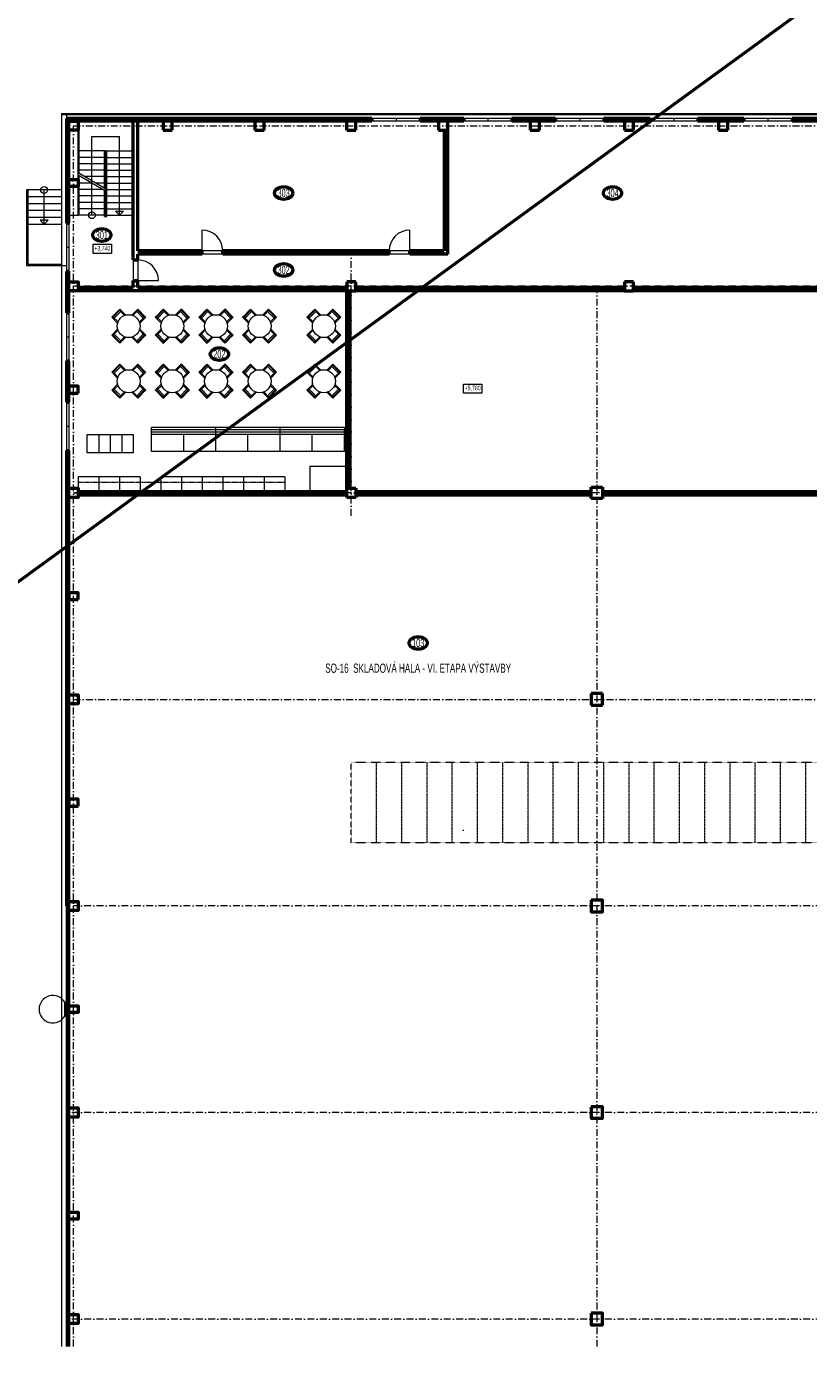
# Model space of a CAD drawing. Header units: millimetres. Extents: x 2886542 to 7567581, y -792623 to 134766.
# Tile 12 of 256: x 3331273 to 3365303, y -503513 to -444852. Entities that reach past the tile are written whole.
import ezdxf

# ---------------------------------------------------------------- set-up
doc = ezdxf.new("R2010")
doc.units = ezdxf.units.MM
for name, pattern in [('Cerchovana', [0.27, 0.15, -0.06, 0, -0.06]), ('Cerchovana 2 tecky', [0.33, 0.15, -0.06, 0, -0.06, 0, -0.06]), ('Cerchovana 2 tecky 0.5x', [0.22, 0.1, -0.04, 0, -0.04, 0, -0.04])]:
    doc.linetypes.add(name, pattern=pattern)
for name, color, linetype in [('_64472', 7, 'Continuous'), ('koty', 140, 'Continuous'), ('požárničina', 10, 'Continuous')]:
    doc.layers.add(name, color=color, linetype=linetype)
for name, color, linetype, lineweight in [('Obecné01', 7, 'Continuous', 13), ('PŮDORYS', 7, 'Continuous', 13), ('Standard', 7, 'Continuous', 25), ('TVAR', 3, 'Continuous', 13), ('VÝHLED', 7, 'Continuous', 25), ('ŘEZY_1', 7, 'Continuous', 13)]:
    doc.layers.add(name, color=color, linetype=linetype, lineweight=lineweight)
doc.styles.add('ARIALNARROW', font='txt')

msp = doc.modelspace()

# ---------------------------------------------------------------- linework, layer by layer
at = {"layer": '_64472', "color": 250, "linetype": 'Continuous', "lineweight": 13}
for p, q in [((3338902.9, -454606.3), (3338902.9, -453706.3)), ((3347952.9, -454606.3), (3347952.9, -453706.3)), ((3338852.9, -454756.3), (3338852.9, -454606.3)), ((3339802.9, -454606.3), (3338902.9, -454606.3)), ((3339852.9, -454756.3), (3339852.9, -454606.3)), ((3347002.9, -454756.3), (3347002.9, -454606.3)), ((3347952.9, -454606.3), (3347052.9, -454606.3)), ((3348002.9, -454756.3), (3348002.9, -454606.3)), ((3339802.9, -454756.3), (3338902.9, -454756.3)), ((3347952.9, -454756.3), (3347052.9, -454756.3))]:
    msp.add_line(p, q, dxfattribs=at)
for centre, start, end in [((3338902.9, -454606.3), 0, 90), ((3347952.9, -454606.3), 90, 180)]:
    msp.add_arc(centre, 900, start, end, dxfattribs=at)
at = {"layer": 'Obecné01', "color": 250, "linetype": 'Continuous', "lineweight": 13}
for p, q in [((3332772.9, -448626.3), (3373652.9, -448626.3)), ((3332772.9, -448626.3), (3332772.9, -502353.5)), ((3333002.9, -448686.3), (3332772.9, -448686.3)), ((3373802.9, -448686.3), (3333002.9, -448686.3)), ((3333002.9, -448686.3), (3333002.9, -448836.3)), ((3332772.9, -451956.3), (3331272.9, -451956.3)), ((3331272.9, -455256.3), (3331272.9, -451956.3)), ((3332772.9, -452256.3), (3331272.9, -452256.3)), ((3331322.9, -455206.3), (3331322.9, -451956.3)), ((3332022.9, -453456.3), (3332022.9, -451956.3)), ((3332772.9, -452556.3), (3331272.9, -452556.3)), ((3332772.9, -452856.3), (3331272.9, -452856.3)), ((3332772.9, -453156.3), (3331272.9, -453156.3)), ((3332022.9, -453456.3), (3331845.9, -453279.3)), ((3332199.9, -453279.3), (3331845.9, -453279.3)), ((3332022.9, -453456.3), (3332199.9, -453279.3)), ((3332772.9, -453456.3), (3331272.9, -453456.3)), ((3333002.9, -455256.3), (3331272.9, -455256.3)), ((3332772.9, -455206.3), (3331322.9, -455206.3)), ((3335001.5, -457466.7), (3334966.1, -457502.1)), ((3334966.1, -457502.1), (3335225.6, -457761.6)), ((3335001.5, -457466.7), (3335284.3, -457183.9)), ((3335243.1, -457708.4), (3335001.5, -457466.7)), ((3335029.8, -457495), (3335312.6, -457212.2)), ((3335074.3, -457539.6), (3335357.2, -457256.7)), ((3335284.3, -457183.9), (3335319.7, -457148.5)), ((3335284.3, -457183.9), (3335526, -457425.5)), ((3335319.7, -457148.5), (3335579.2, -457408)), ((3336097.5, -457148.5), (3335838, -457408)), ((3335891.2, -457425.5), (3336132.9, -457183.9)), ((3336060, -457256.7), (3336342.9, -457539.6)), ((3336132.9, -457183.9), (3336097.5, -457148.5)), ((3336104.6, -457212.2), (3336387.4, -457495)), ((3336132.9, -457183.9), (3336415.7, -457466.7)), ((3336415.7, -457466.7), (3336174, -457708.4)), ((3336451.1, -457502.1), (3336191.6, -457761.6)), ((3336415.7, -457466.7), (3336451.1, -457502.1)), ((3336901.5, -457466.7), (3336866.1, -457502.1)), ((3336866.1, -457502.1), (3337125.6, -457761.6)), ((3336901.5, -457466.7), (3337184.3, -457183.9)), ((3337143.1, -457708.4), (3336901.5, -457466.7)), ((3336929.8, -457495), (3337212.6, -457212.2)), ((3336974.3, -457539.6), (3337257.2, -457256.7)), ((3337184.3, -457183.9), (3337219.7, -457148.5)), ((3337184.3, -457183.9), (3337426, -457425.5)), ((3337219.7, -457148.5), (3337479.2, -457408)), ((3337997.5, -457148.5), (3337738, -457408)), ((3337791.2, -457425.5), (3338032.9, -457183.9)), ((3337960, -457256.7), (3338242.9, -457539.6)), ((3338032.9, -457183.9), (3337997.5, -457148.5)), ((3338004.6, -457212.2), (3338287.4, -457495)), ((3338032.9, -457183.9), (3338315.7, -457466.7)), ((3338315.7, -457466.7), (3338074, -457708.4)), ((3338351.1, -457502.1), (3338091.6, -457761.6)), ((3338315.7, -457466.7), (3338351.1, -457502.1)), ((3338801.5, -457466.7), (3338766.1, -457502.1)), ((3338766.1, -457502.1), (3339025.6, -457761.6)), ((3338801.5, -457466.7), (3339084.3, -457183.9)), ((3339043.1, -457708.4), (3338801.5, -457466.7)), ((3338829.8, -457495), (3339112.6, -457212.2)), ((3338874.3, -457539.6), (3339157.2, -457256.7)), ((3339084.3, -457183.9), (3339119.7, -457148.5)), ((3339084.3, -457183.9), (3339326, -457425.5)), ((3339119.7, -457148.5), (3339379.2, -457408)), ((3339897.5, -457148.5), (3339638, -457408)), ((3339691.2, -457425.5), (3339932.9, -457183.9)), ((3339860, -457256.7), (3340142.9, -457539.6)), ((3339932.9, -457183.9), (3339897.5, -457148.5)), ((3339904.6, -457212.2), (3340187.4, -457495)), ((3339932.9, -457183.9), (3340215.7, -457466.7)), ((3340215.7, -457466.7), (3339974, -457708.4)), ((3340251.1, -457502.1), (3339991.6, -457761.6)), ((3340215.7, -457466.7), (3340251.1, -457502.1)), ((3340701.5, -457466.7), (3340666.1, -457502.1)), ((3340666.1, -457502.1), (3340925.6, -457761.6)), ((3340701.5, -457466.7), (3340984.3, -457183.9)), ((3340943.1, -457708.4), (3340701.5, -457466.7)), ((3340729.8, -457495), (3341012.6, -457212.2)), ((3340774.3, -457539.6), (3341057.2, -457256.7)), ((3340984.3, -457183.9), (3341019.7, -457148.5)), ((3340984.3, -457183.9), (3341226, -457425.5)), ((3341019.7, -457148.5), (3341279.2, -457408)), ((3341797.5, -457148.5), (3341538, -457408)), ((3341591.2, -457425.5), (3341832.9, -457183.9)), ((3341760, -457256.7), (3342042.9, -457539.6)), ((3341832.9, -457183.9), (3341797.5, -457148.5)), ((3341804.6, -457212.2), (3342087.4, -457495)), ((3341832.9, -457183.9), (3342115.7, -457466.7)), ((3342115.7, -457466.7), (3341874, -457708.4)), ((3342151.1, -457502.1), (3341891.6, -457761.6)), ((3342115.7, -457466.7), (3342151.1, -457502.1)), ((3343501.5, -457466.7), (3343466.1, -457502.1)), ((3343466.1, -457502.1), (3343725.6, -457761.6)), ((3343501.5, -457466.7), (3343784.3, -457183.9)), ((3343743.1, -457708.4), (3343501.5, -457466.7)), ((3343529.8, -457495), (3343812.6, -457212.2)), ((3343574.3, -457539.6), (3343857.2, -457256.7)), ((3343784.3, -457183.9), (3343819.7, -457148.5)), ((3343784.3, -457183.9), (3344026, -457425.5)), ((3343819.7, -457148.5), (3344079.2, -457408)), ((3344597.5, -457148.5), (3344338, -457408)), ((3344391.2, -457425.5), (3344632.9, -457183.9)), ((3344560, -457256.7), (3344842.9, -457539.6)), ((3344632.9, -457183.9), (3344597.5, -457148.5)), ((3344604.6, -457212.2), (3344887.4, -457495)), ((3344632.9, -457183.9), (3344915.7, -457466.7)), ((3344915.7, -457466.7), (3344674, -457708.4)), ((3344951.1, -457502.1), (3344691.6, -457761.6)), ((3344915.7, -457466.7), (3344951.1, -457502.1)), ((3334966.1, -458279.9), (3335225.6, -458020.4)), ((3335001.5, -458315.2), (3335243.1, -458073.6)), ((3336174, -458073.6), (3336415.7, -458315.2)), ((3336451.1, -458279.9), (3336191.6, -458020.4)), ((3336866.1, -458279.9), (3337125.6, -458020.4)), ((3336901.5, -458315.2), (3337143.1, -458073.6)), ((3338074, -458073.6), (3338315.7, -458315.2)), ((3338351.1, -458279.9), (3338091.6, -458020.4)), ((3338766.1, -458279.9), (3339025.6, -458020.4)), ((3338801.5, -458315.2), (3339043.1, -458073.6)), ((3339974, -458073.6), (3340215.7, -458315.2)), ((3340251.1, -458279.9), (3339991.6, -458020.4)), ((3340666.1, -458279.9), (3340925.6, -458020.4)), ((3340701.5, -458315.2), (3340943.1, -458073.6)), ((3341874, -458073.6), (3342115.7, -458315.2)), ((3342151.1, -458279.9), (3341891.6, -458020.4)), ((3343466.1, -458279.9), (3343725.6, -458020.4)), ((3343501.5, -458315.2), (3343743.1, -458073.6)), ((3344674, -458073.6), (3344915.7, -458315.2)), ((3344951.1, -458279.9), (3344691.6, -458020.4)), ((3335001.5, -458315.2), (3334966.1, -458279.9)), ((3335284.3, -458598.1), (3335001.5, -458315.2)), ((3335312.6, -458569.8), (3335029.8, -458287)), ((3335357.2, -458525.3), (3335074.3, -458242.4)), ((3335526, -458356.4), (3335284.3, -458598.1)), ((3335284.3, -458598.1), (3335319.7, -458633.4)), ((3335319.7, -458633.4), (3335579.2, -458373.9)), ((3336097.5, -458633.4), (3335838, -458373.9)), ((3336132.9, -458598.1), (3335891.2, -458356.4)), ((3336342.9, -458242.4), (3336060, -458525.3)), ((3336132.9, -458598.1), (3336097.5, -458633.4)), ((3336387.4, -458287), (3336104.6, -458569.8)), ((3336415.7, -458315.2), (3336132.9, -458598.1)), ((3336415.7, -458315.2), (3336451.1, -458279.9)), ((3336901.5, -458315.2), (3336866.1, -458279.9)), ((3337184.3, -458598.1), (3336901.5, -458315.2)), ((3337212.6, -458569.8), (3336929.8, -458287)), ((3337257.2, -458525.3), (3336974.3, -458242.4)), ((3337426, -458356.4), (3337184.3, -458598.1)), ((3337184.3, -458598.1), (3337219.7, -458633.4)), ((3337219.7, -458633.4), (3337479.2, -458373.9)), ((3337997.5, -458633.4), (3337738, -458373.9)), ((3338032.9, -458598.1), (3337791.2, -458356.4)), ((3338242.9, -458242.4), (3337960, -458525.3)), ((3338032.9, -458598.1), (3337997.5, -458633.4)), ((3338287.4, -458287), (3338004.6, -458569.8)), ((3338315.7, -458315.2), (3338032.9, -458598.1)), ((3338315.7, -458315.2), (3338351.1, -458279.9)), ((3338801.5, -458315.2), (3338766.1, -458279.9)), ((3339084.3, -458598.1), (3338801.5, -458315.2)), ((3339112.6, -458569.8), (3338829.8, -458287)), ((3339157.2, -458525.3), (3338874.3, -458242.4)), ((3339326, -458356.4), (3339084.3, -458598.1)), ((3339084.3, -458598.1), (3339119.7, -458633.4)), ((3339119.7, -458633.4), (3339379.2, -458373.9)), ((3339897.5, -458633.4), (3339638, -458373.9)), ((3339932.9, -458598.1), (3339691.2, -458356.4)), ((3340142.9, -458242.4), (3339860, -458525.3)), ((3339932.9, -458598.1), (3339897.5, -458633.4)), ((3340187.4, -458287), (3339904.6, -458569.8)), ((3340215.7, -458315.2), (3339932.9, -458598.1)), ((3340215.7, -458315.2), (3340251.1, -458279.9)), ((3340701.5, -458315.2), (3340666.1, -458279.9)), ((3340984.3, -458598.1), (3340701.5, -458315.2)), ((3341012.6, -458569.8), (3340729.8, -458287)), ((3341057.2, -458525.3), (3340774.3, -458242.4)), ((3341226, -458356.4), (3340984.3, -458598.1)), ((3340984.3, -458598.1), (3341019.7, -458633.4)), ((3341019.7, -458633.4), (3341279.2, -458373.9)), ((3341797.5, -458633.4), (3341538, -458373.9)), ((3341832.9, -458598.1), (3341591.2, -458356.4)), ((3342042.9, -458242.4), (3341760, -458525.3)), ((3341832.9, -458598.1), (3341797.5, -458633.4)), ((3342087.4, -458287), (3341804.6, -458569.8)), ((3342115.7, -458315.2), (3341832.9, -458598.1)), ((3342115.7, -458315.2), (3342151.1, -458279.9)), ((3343501.5, -458315.2), (3343466.1, -458279.9)), ((3343784.3, -458598.1), (3343501.5, -458315.2)), ((3343812.6, -458569.8), (3343529.8, -458287)), ((3343857.2, -458525.3), (3343574.3, -458242.4)), ((3344026, -458356.4), (3343784.3, -458598.1)), ((3343784.3, -458598.1), (3343819.7, -458633.4)), ((3343819.7, -458633.4), (3344079.2, -458373.9)), ((3344597.5, -458633.4), (3344338, -458373.9)), ((3344632.9, -458598.1), (3344391.2, -458356.4)), ((3344842.9, -458242.4), (3344560, -458525.3)), ((3344632.9, -458598.1), (3344597.5, -458633.4)), ((3344887.4, -458287), (3344604.6, -458569.8)), ((3344915.7, -458315.2), (3344632.9, -458598.1)), ((3344915.7, -458315.2), (3344951.1, -458279.9)), ((3335001.5, -459866.7), (3334966.1, -459902.1)), ((3335001.5, -459866.7), (3335284.3, -459583.9)), ((3335243.1, -460108.4), (3335001.5, -459866.7)), ((3335029.8, -459895), (3335312.6, -459612.2)), ((3335074.3, -459939.6), (3335357.2, -459656.7)), ((3335284.3, -459583.9), (3335319.7, -459548.5)), ((3335284.3, -459583.9), (3335526, -459825.5)), ((3335319.7, -459548.5), (3335579.2, -459808)), ((3336097.5, -459548.5), (3335838, -459808)), ((3335891.2, -459825.5), (3336132.9, -459583.9)), ((3336060, -459656.7), (3336342.9, -459939.6)), ((3336132.9, -459583.9), (3336097.5, -459548.5)), ((3336104.6, -459612.2), (3336387.4, -459895)), ((3336132.9, -459583.9), (3336415.7, -459866.7)), ((3336415.7, -459866.7), (3336174, -460108.4)), ((3336415.7, -459866.7), (3336451.1, -459902.1)), ((3336901.5, -459866.7), (3336866.1, -459902.1)), ((3336901.5, -459866.7), (3337184.3, -459583.9)), ((3337143.1, -460108.4), (3336901.5, -459866.7)), ((3336929.8, -459895), (3337212.6, -459612.2)), ((3336974.3, -459939.6), (3337257.2, -459656.7)), ((3337184.3, -459583.9), (3337219.7, -459548.5)), ((3337184.3, -459583.9), (3337426, -459825.5)), ((3337219.7, -459548.5), (3337479.2, -459808)), ((3337997.5, -459548.5), (3337738, -459808)), ((3337791.2, -459825.5), (3338032.9, -459583.9)), ((3337960, -459656.7), (3338242.9, -459939.6)), ((3338032.9, -459583.9), (3337997.5, -459548.5)), ((3338004.6, -459612.2), (3338287.4, -459895)), ((3338032.9, -459583.9), (3338315.7, -459866.7)), ((3338315.7, -459866.7), (3338074, -460108.4)), ((3338315.7, -459866.7), (3338351.1, -459902.1)), ((3338801.5, -459866.7), (3338766.1, -459902.1)), ((3338801.5, -459866.7), (3339084.3, -459583.9)), ((3339043.1, -460108.4), (3338801.5, -459866.7)), ((3338829.8, -459895), (3339112.6, -459612.2)), ((3338874.3, -459939.6), (3339157.2, -459656.7)), ((3339084.3, -459583.9), (3339119.7, -459548.5)), ((3339084.3, -459583.9), (3339326, -459825.5)), ((3339119.7, -459548.5), (3339379.2, -459808)), ((3339897.5, -459548.5), (3339638, -459808)), ((3339691.2, -459825.5), (3339932.9, -459583.9)), ((3339860, -459656.7), (3340142.9, -459939.6)), ((3339932.9, -459583.9), (3339897.5, -459548.5)), ((3339904.6, -459612.2), (3340187.4, -459895)), ((3339932.9, -459583.9), (3340215.7, -459866.7)), ((3340215.7, -459866.7), (3339974, -460108.4)), ((3340215.7, -459866.7), (3340251.1, -459902.1)), ((3340701.5, -459866.7), (3340666.1, -459902.1)), ((3340701.5, -459866.7), (3340984.3, -459583.9)), ((3340943.1, -460108.4), (3340701.5, -459866.7)), ((3340729.8, -459895), (3341012.6, -459612.2)), ((3340774.3, -459939.6), (3341057.2, -459656.7)), ((3340984.3, -459583.9), (3341019.7, -459548.5)), ((3340984.3, -459583.9), (3341226, -459825.5)), ((3341019.7, -459548.5), (3341279.2, -459808)), ((3341797.5, -459548.5), (3341538, -459808)), ((3341591.2, -459825.5), (3341832.9, -459583.9)), ((3341760, -459656.7), (3342042.9, -459939.6)), ((3341832.9, -459583.9), (3341797.5, -459548.5)), ((3341804.6, -459612.2), (3342087.4, -459895)), ((3341832.9, -459583.9), (3342115.7, -459866.7)), ((3342115.7, -459866.7), (3341874, -460108.4)), ((3342115.7, -459866.7), (3342151.1, -459902.1)), ((3343501.5, -459866.7), (3343466.1, -459902.1)), ((3343501.5, -459866.7), (3343784.3, -459583.9)), ((3343743.1, -460108.4), (3343501.5, -459866.7)), ((3343529.8, -459895), (3343812.6, -459612.2)), ((3343574.3, -459939.6), (3343857.2, -459656.7)), ((3343784.3, -459583.9), (3343819.7, -459548.5)), ((3343784.3, -459583.9), (3344026, -459825.5)), ((3343819.7, -459548.5), (3344079.2, -459808)), ((3344597.5, -459548.5), (3344338, -459808)), ((3344391.2, -459825.5), (3344632.9, -459583.9)), ((3344560, -459656.7), (3344842.9, -459939.6)), ((3344632.9, -459583.9), (3344597.5, -459548.5)), ((3344604.6, -459612.2), (3344887.4, -459895)), ((3344632.9, -459583.9), (3344915.7, -459866.7)), ((3344915.7, -459866.7), (3344674, -460108.4)), ((3344915.7, -459866.7), (3344951.1, -459902.1)), ((3334966.1, -459902.1), (3335225.6, -460161.6)), ((3334966.1, -460679.9), (3335225.6, -460420.4)), ((3335001.5, -460715.2), (3335243.1, -460473.6)), ((3336174, -460473.6), (3336415.7, -460715.2)), ((3336451.1, -459902.1), (3336191.6, -460161.6)), ((3336451.1, -460679.9), (3336191.6, -460420.4)), ((3336866.1, -459902.1), (3337125.6, -460161.6)), ((3336866.1, -460679.9), (3337125.6, -460420.4)), ((3336901.5, -460715.2), (3337143.1, -460473.6)), ((3338074, -460473.6), (3338315.7, -460715.2)), ((3338351.1, -459902.1), (3338091.6, -460161.6)), ((3338351.1, -460679.9), (3338091.6, -460420.4)), ((3338766.1, -459902.1), (3339025.6, -460161.6)), ((3338766.1, -460679.9), (3339025.6, -460420.4)), ((3338801.5, -460715.2), (3339043.1, -460473.6)), ((3339974, -460473.6), (3340215.7, -460715.2)), ((3340251.1, -459902.1), (3339991.6, -460161.6)), ((3340251.1, -460679.9), (3339991.6, -460420.4)), ((3340666.1, -459902.1), (3340925.6, -460161.6)), ((3340666.1, -460679.9), (3340925.6, -460420.4)), ((3340701.5, -460715.2), (3340943.1, -460473.6)), ((3341874, -460473.6), (3342115.7, -460715.2)), ((3342151.1, -459902.1), (3341891.6, -460161.6)), ((3342151.1, -460679.9), (3341891.6, -460420.4)), ((3343466.1, -459902.1), (3343725.6, -460161.6)), ((3343466.1, -460679.9), (3343725.6, -460420.4)), ((3343501.5, -460715.2), (3343743.1, -460473.6)), ((3344674, -460473.6), (3344915.7, -460715.2)), ((3344951.1, -459902.1), (3344691.6, -460161.6)), ((3344951.1, -460679.9), (3344691.6, -460420.4)), ((3335001.5, -460715.2), (3334966.1, -460679.9)), ((3335284.3, -460998.1), (3335001.5, -460715.2)), ((3335312.6, -460969.8), (3335029.8, -460687)), ((3335357.2, -460925.3), (3335074.3, -460642.4)), ((3335526, -460756.4), (3335284.3, -460998.1)), ((3335284.3, -460998.1), (3335319.7, -461033.4)), ((3335319.7, -461033.4), (3335579.2, -460773.9)), ((3336097.5, -461033.4), (3335838, -460773.9)), ((3336132.9, -460998.1), (3335891.2, -460756.4)), ((3336342.9, -460642.4), (3336060, -460925.3)), ((3336132.9, -460998.1), (3336097.5, -461033.4)), ((3336387.4, -460687), (3336104.6, -460969.8)), ((3336415.7, -460715.2), (3336132.9, -460998.1)), ((3336415.7, -460715.2), (3336451.1, -460679.9)), ((3336901.5, -460715.2), (3336866.1, -460679.9)), ((3337184.3, -460998.1), (3336901.5, -460715.2)), ((3337212.6, -460969.8), (3336929.8, -460687)), ((3337257.2, -460925.3), (3336974.3, -460642.4)), ((3337426, -460756.4), (3337184.3, -460998.1)), ((3337184.3, -460998.1), (3337219.7, -461033.4)), ((3337219.7, -461033.4), (3337479.2, -460773.9)), ((3337997.5, -461033.4), (3337738, -460773.9)), ((3338032.9, -460998.1), (3337791.2, -460756.4)), ((3338242.9, -460642.4), (3337960, -460925.3)), ((3338032.9, -460998.1), (3337997.5, -461033.4)), ((3338287.4, -460687), (3338004.6, -460969.8)), ((3338315.7, -460715.2), (3338032.9, -460998.1)), ((3338315.7, -460715.2), (3338351.1, -460679.9)), ((3338801.5, -460715.2), (3338766.1, -460679.9)), ((3339084.3, -460998.1), (3338801.5, -460715.2)), ((3339112.6, -460969.8), (3338829.8, -460687)), ((3339157.2, -460925.3), (3338874.3, -460642.4)), ((3339326, -460756.4), (3339084.3, -460998.1)), ((3339084.3, -460998.1), (3339119.7, -461033.4)), ((3339119.7, -461033.4), (3339379.2, -460773.9)), ((3339897.5, -461033.4), (3339638, -460773.9)), ((3339932.9, -460998.1), (3339691.2, -460756.4)), ((3340142.9, -460642.4), (3339860, -460925.3)), ((3339932.9, -460998.1), (3339897.5, -461033.4)), ((3340187.4, -460687), (3339904.6, -460969.8)), ((3340215.7, -460715.2), (3339932.9, -460998.1)), ((3340215.7, -460715.2), (3340251.1, -460679.9)), ((3340701.5, -460715.2), (3340666.1, -460679.9)), ((3340984.3, -460998.1), (3340701.5, -460715.2)), ((3341012.6, -460969.8), (3340729.8, -460687)), ((3341057.2, -460925.3), (3340774.3, -460642.4)), ((3341226, -460756.4), (3340984.3, -460998.1)), ((3340984.3, -460998.1), (3341019.7, -461033.4)), ((3341019.7, -461033.4), (3341279.2, -460773.9)), ((3341797.5, -461033.4), (3341538, -460773.9)), ((3341832.9, -460998.1), (3341591.2, -460756.4)), ((3342042.9, -460642.4), (3341760, -460925.3)), ((3341832.9, -460998.1), (3341797.5, -461033.4)), ((3342087.4, -460687), (3341804.6, -460969.8)), ((3342115.7, -460715.2), (3341832.9, -460998.1)), ((3342115.7, -460715.2), (3342151.1, -460679.9)), ((3343501.5, -460715.2), (3343466.1, -460679.9)), ((3343784.3, -460998.1), (3343501.5, -460715.2)), ((3343812.6, -460969.8), (3343529.8, -460687)), ((3343857.2, -460925.3), (3343574.3, -460642.4)), ((3344026, -460756.4), (3343784.3, -460998.1)), ((3343784.3, -460998.1), (3343819.7, -461033.4)), ((3343819.7, -461033.4), (3344079.2, -460773.9)), ((3344597.5, -461033.4), (3344338, -460773.9)), ((3344632.9, -460998.1), (3344391.2, -460756.4)), ((3344842.9, -460642.4), (3344560, -460925.3)), ((3344632.9, -460998.1), (3344597.5, -461033.4)), ((3344887.4, -460687), (3344604.6, -460969.8)), ((3344915.7, -460715.2), (3344632.9, -460998.1)), ((3344915.7, -460715.2), (3344951.1, -460679.9)), ((3333902.9, -463406.3), (3333902.9, -462606.3)), ((3333902.9, -462606.3), (3335902.9, -462606.3)), ((3334402.9, -462606.3), (3334402.9, -463406.3)), ((3334902.9, -462606.3), (3334902.9, -463406.3)), ((3335402.9, -462606.3), (3335402.9, -463406.3)), ((3335902.9, -462606.3), (3335902.9, -463406.3)), ((3345102.9, -462306.3), (3336702.9, -462306.3)), ((3336702.9, -463356.3), (3336702.9, -462306.3)), ((3345102.9, -462406.3), (3336702.9, -462406.3)), ((3345102.9, -462506.3), (3336702.9, -462506.3)), ((3345102.9, -462606.3), (3336702.9, -462606.3)), ((3338102.9, -463356.3), (3338102.9, -462606.3)), ((3339502.9, -463356.3), (3339502.9, -462306.3)), ((3340902.9, -463356.3), (3340902.9, -462606.3)), ((3342302.9, -463356.3), (3342302.9, -462306.3)), ((3343702.9, -463356.3), (3343702.9, -462606.3)), ((3345102.9, -463356.3), (3345102.9, -462306.3)), ((3335902.9, -463406.3), (3333902.9, -463406.3)), ((3345102.9, -463356.3), (3336702.9, -463356.3)), ((3333502.9, -464456.3), (3333502.9, -465106.3)), ((3336202.9, -464456.3), (3333502.9, -464456.3)), ((3334402.9, -464456.3), (3334402.9, -465106.3)), ((3335302.9, -464456.3), (3335302.9, -465106.3)), ((3336202.9, -464456.3), (3336202.9, -465106.3)), ((3337102.9, -464456.3), (3337102.9, -465106.3)), ((3342502.9, -464456.3), (3337102.9, -464456.3)), ((3338002.9, -464456.3), (3338002.9, -465106.3)), ((3338902.9, -464456.3), (3338902.9, -465106.3)), ((3339802.9, -464456.3), (3339802.9, -465106.3)), ((3340702.9, -464456.3), (3340702.9, -465106.3)), ((3341602.9, -464456.3), (3341602.9, -465106.3)), ((3342502.9, -464456.3), (3342502.9, -465106.3)), ((3345202.9, -464006.3), (3343602.9, -464006.3)), ((3343602.9, -464006.3), (3343602.9, -465106.3))]:
    msp.add_line(p, q, dxfattribs=at)
for centre, radius in [((3332022.9, -451956.3), 150), ((3335708.6, -457891), 500), ((3337608.6, -457891), 500), ((3339508.6, -457891), 500), ((3341408.6, -457891), 500), ((3344208.6, -457891), 500), ((3335708.6, -460291), 500), ((3337608.6, -460291), 500), ((3339508.6, -460291), 500), ((3341408.6, -460291), 500), ((3344208.6, -460291), 500)]:
    msp.add_circle(centre, radius, dxfattribs=at)
for centre in [(3332022.9, -451956.3), (3332022.9, -452256.3)]:
    msp.add_arc(centre, 150, 180, 180.000057, dxfattribs=at)
at = {"layer": 'Obecné01', "color": 250, "linetype": 'Continuous', "lineweight": 50}
for centre in [(3342455.2, -452093.5), (3356785.2, -452093.5), (3334535.5, -453921.9), (3342455.2, -455443.5), (3339658.5, -459110.9), (3348318, -471698.1)]:
    msp.add_ellipse(centre, major_axis=(396.9, 0), ratio=0.6934461, dxfattribs=at)
at = {"layer": 'požárničina', "color": 1, "linetype": 'Continuous', "lineweight": 50}
msp.add_line((4159980.8, 134766.4), (2886542.5, -792623.3), dxfattribs=at)
at = {"layer": 'PŮDORYS', "color": 250, "linetype": 'Cerchovana', "lineweight": 13, "ltscale": 2000}
for p, q in [((3333302.9, -449156.3), (3405902.9, -449156.3)), ((3333302.9, -502353.5), (3333302.9, -449156.3)), ((3345402.9, -466156.3), (3345402.9, -454756.3)), ((3405902.9, -456156.3), (3333302.9, -456156.3)), ((3356102.9, -456156.3), (3356102.1, -482826.3)), ((3405902.9, -465156.3), (3333302.1, -465156.3)), ((3333302.9, -474156.3), (3405902.9, -474156.3)), ((3405902.9, -483156.3), (3333302.9, -483156.3)), ((3356102.9, -483156.3), (3356102.9, -502353.5)), ((3405902.9, -492156.3), (3333102.9, -492156.3)), ((3405902.9, -501156.3), (3333102.9, -501156.3))]:
    msp.add_line(p, q, dxfattribs=at)
at = {"layer": 'PŮDORYS', "color": 250, "linetype": 'Cerchovana', "lineweight": 13}
for p, q in [((3333302.9, -465156.3), (3334609.1, -465151.9)), ((3350318.6, -479862), (3350249.2, -479862))]:
    msp.add_line(p, q, dxfattribs=at)
at = {"layer": 'Standard', "color": 250, "linetype": 'Continuous', "lineweight": 50}
for p, q in [((3333002.9, -448836.3), (3333002.9, -453406.3)), ((3346302.9, -448836.3), (3333002.9, -448836.3)), ((3333102.9, -453406.3), (3333102.9, -448956.3)), ((3346302.9, -448956.3), (3333102.9, -448956.3)), ((3335902.9, -455006.3), (3335902.9, -448956.3)), ((3337202.9, -448956.3), (3337202.9, -449356.3)), ((3337602.9, -449356.3), (3337602.9, -448956.3)), ((3341202.9, -448956.3), (3341202.9, -449356.3)), ((3341602.9, -449356.3), (3341602.9, -448956.3)), ((3345602.9, -448956.3), (3345202.9, -448956.3)), ((3345602.9, -449356.3), (3345602.9, -448956.3)), ((3346302.9, -448836.3), (3346302.9, -448956.3)), ((3348402.9, -448836.3), (3348402.9, -448956.3)), ((3350302.9, -448836.3), (3348402.9, -448836.3)), ((3350302.9, -448956.3), (3348402.9, -448956.3)), ((3349602.9, -448956.3), (3349202.9, -448956.3)), ((3349202.9, -448956.3), (3349202.9, -449356.3)), ((3349602.9, -449356.3), (3349602.9, -448956.3)), ((3350302.9, -448836.3), (3350302.9, -448956.3)), ((3352402.9, -448836.3), (3352402.9, -448956.3)), ((3354302.9, -448836.3), (3352402.9, -448836.3)), ((3354302.9, -448956.3), (3352402.9, -448956.3)), ((3353602.9, -448956.3), (3353202.9, -448956.3)), ((3353202.9, -448956.3), (3353202.9, -449356.3)), ((3353602.9, -449356.3), (3353602.9, -448956.3)), ((3354302.9, -448836.3), (3354302.9, -448956.3)), ((3356402.9, -448836.3), (3356402.9, -448956.3)), ((3358402.9, -448836.3), (3356402.9, -448836.3)), ((3358402.9, -448956.3), (3356402.9, -448956.3)), ((3357702.9, -448956.3), (3357302.9, -448956.3)), ((3357302.9, -448956.3), (3357302.9, -449356.3)), ((3357702.9, -449356.3), (3357702.9, -448956.3)), ((3358402.9, -448836.3), (3358402.9, -448956.3)), ((3360502.9, -448836.3), (3360502.9, -448956.3)), ((3362502.9, -448836.3), (3360502.9, -448836.3)), ((3362502.9, -448956.3), (3360502.9, -448956.3)), ((3361802.9, -448956.3), (3361402.9, -448956.3)), ((3361402.9, -448956.3), (3361402.9, -449356.3)), ((3361802.9, -449356.3), (3361802.9, -448956.3)), ((3362502.9, -448836.3), (3362502.9, -448956.3)), ((3364602.9, -448836.3), (3364602.9, -448956.3)), ((3366502.9, -448836.3), (3364602.9, -448836.3)), ((3366502.9, -448956.3), (3364602.9, -448956.3)), ((3337202.9, -449356.3), (3337602.9, -449356.3)), ((3337452.9, -449356.3), (3337602.9, -449356.3)), ((3341202.9, -449356.3), (3341602.9, -449356.3)), ((3345202.9, -449356.3), (3345602.9, -449356.3)), ((3349202.9, -449356.3), (3349602.9, -449356.3)), ((3353202.9, -449356.3), (3353602.9, -449356.3)), ((3357302.9, -449356.3), (3357702.9, -449356.3)), ((3361402.9, -449356.3), (3361802.9, -449356.3)), ((3333002.9, -453406.3), (3333102.9, -453406.3)), ((3333102.9, -455506.3), (3333002.9, -455506.3)), ((3333002.9, -455506.3), (3333102.9, -455506.3)), ((3333002.9, -455506.3), (3333002.9, -457306.3)), ((3333102.9, -457306.3), (3333102.9, -455506.3)), ((3345602.9, -455956.3), (3345202.9, -455956.3)), ((3345202.9, -455956.3), (3345202.9, -456356.3)), ((3345202.9, -456356.3), (3345602.9, -456356.3)), ((3345602.9, -456356.3), (3345602.9, -455956.3)), ((3357702.9, -455956.3), (3357302.9, -455956.3)), ((3357302.9, -455956.3), (3357302.9, -456356.3)), ((3357302.9, -456356.3), (3357702.9, -456356.3)), ((3357702.9, -456356.3), (3357702.9, -455956.3)), ((3333002.9, -457306.3), (3333102.9, -457306.3)), ((3333002.9, -459406.3), (3333102.9, -459406.3)), ((3333002.9, -459406.3), (3333002.9, -461206.3)), ((3333102.9, -461206.3), (3333102.9, -459406.3)), ((3333002.9, -461206.3), (3333102.9, -461206.3)), ((3333002.9, -463306.3), (3333102.9, -463306.3)), ((3333002.9, -463306.3), (3333002.9, -483156.3)), ((3333102.9, -483156.3), (3333102.9, -463306.3)), ((3345202.9, -464956.3), (3345602.9, -464956.3)), ((3345202.9, -465356.3), (3345202.9, -464956.3)), ((3345602.9, -464956.3), (3345602.9, -465356.3)), ((3355852.1, -465406.3), (3355852.1, -464906.3)), ((3355852.1, -464906.3), (3356352.1, -464906.3)), ((3356352.1, -464906.3), (3356352.1, -465406.3)), ((3345602.9, -465356.3), (3345202.9, -465356.3)), ((3356352.1, -465406.3), (3355852.1, -465406.3)), ((3355852.1, -473906.3), (3355852.1, -474406.3)), ((3356352.1, -473906.3), (3355852.1, -473906.3)), ((3356352.1, -474406.3), (3356352.1, -473906.3)), ((3355852.1, -474406.3), (3356352.1, -474406.3)), ((3333102.9, -483156.3), (3333002.9, -483156.3)), ((3333022.9, -483156.3), (3333022.9, -502353.5)), ((3333102.9, -502353.5), (3333102.9, -483156.3))]:
    msp.add_line(p, q, dxfattribs=at)
at = {"layer": 'Standard', "color": 250, "linetype": 'Continuous', "lineweight": 13}
for p, q in [((3333552.6, -451225), (3333552, -448956.3)), ((3335852.9, -453056.3), (3335852.9, -448956.3)), ((3337402.8, -448956.3), (3337402.8, -448836.3)), ((3341402.8, -448956.3), (3341402.8, -448836.3)), ((3345402.8, -448956.3), (3345402.8, -448836.3)), ((3348402.9, -448836.3), (3346302.9, -448836.3)), ((3348402.9, -448956.3), (3346302.9, -448956.3)), ((3347352.9, -448836.3), (3347352.9, -448956.3)), ((3349402.8, -448956.3), (3349402.8, -448836.3)), ((3352402.9, -448836.3), (3350302.9, -448836.3)), ((3352402.9, -448956.3), (3350302.9, -448956.3)), ((3351352.9, -448836.3), (3351352.9, -448956.3)), ((3353402.8, -448956.3), (3353402.8, -448836.3)), ((3356402.9, -448836.3), (3354302.9, -448836.3)), ((3356402.9, -448956.3), (3354302.9, -448956.3)), ((3355352.9, -448836.3), (3355352.9, -448956.3)), ((3357502.8, -448956.3), (3357502.8, -448836.3)), ((3360502.9, -448836.3), (3358402.9, -448836.3)), ((3360502.9, -448956.3), (3358402.9, -448956.3)), ((3359452.9, -448836.3), (3359452.9, -448956.3)), ((3361602.8, -448956.3), (3361602.8, -448836.3)), ((3364602.9, -448836.3), (3362502.9, -448836.3)), ((3364602.9, -448956.3), (3362502.9, -448956.3)), ((3363552.9, -448836.3), (3363552.9, -448956.3)), ((3333502.9, -453056.3), (3333502.9, -449356.3)), ((3334102.9, -453056.3), (3334102.9, -449626.3)), ((3334102.9, -449626.3), (3335302.9, -449626.3)), ((3335302.9, -453056.3), (3335302.9, -449626.3)), ((3334702.9, -450256.3), (3333502.9, -450256.3)), ((3334652.9, -451860.3), (3334652.9, -450256.3)), ((3334702.9, -450256.3), (3335902.9, -450256.3)), ((3334702.9, -453056.3), (3334702.9, -450256.3)), ((3334752.9, -453106.3), (3334752.9, -450256.3)), ((3334702.9, -450536.3), (3333502.9, -450536.3)), ((3334702.9, -450816.3), (3333502.9, -450816.3)), ((3334702.9, -451096.3), (3333502.9, -451096.3)), ((3334702.9, -450536.3), (3335902.9, -450536.3)), ((3334702.9, -450816.3), (3335902.9, -450816.3)), ((3334702.9, -451096.3), (3335902.9, -451096.3)), ((3334752.9, -450816.3), (3334891.5, -450816.3)), ((3333502.9, -451196.3), (3334702.9, -451889.1)), ((3333502.9, -451296.3), (3334702.9, -451989.1)), ((3333641.5, -451376.3), (3333502.9, -451376.3)), ((3334126.5, -451656.3), (3333502.9, -451656.3)), ((3333553.2, -453056.3), (3333552.7, -451325)), ((3334702.9, -451376.3), (3333814.7, -451376.3)), ((3334702.9, -451656.3), (3334299.7, -451656.3)), ((3334702.9, -451376.3), (3335902.9, -451376.3)), ((3334702.9, -451656.3), (3335902.9, -451656.3)), ((3334611.5, -451936.3), (3333502.9, -451936.3)), ((3334702.9, -452216.3), (3333502.9, -452216.3)), ((3334652.9, -453106.3), (3334652.9, -451960.3)), ((3334702.9, -451936.3), (3335902.9, -451936.3)), ((3334702.9, -452216.3), (3335902.9, -452216.3)), ((3334702.9, -452496.3), (3333502.9, -452496.3)), ((3334702.9, -452776.3), (3333502.9, -452776.3)), ((3334702.9, -452496.3), (3335902.9, -452496.3)), ((3334702.9, -452776.3), (3335902.9, -452776.3)), ((3333002.9, -453406.3), (3333002.9, -455506.3)), ((3333102.9, -453056.3), (3333502.9, -453056.3)), ((3333102.9, -453406.3), (3333102.9, -455506.3)), ((3334702.9, -453056.3), (3333502.9, -453056.3)), ((3334652.9, -453106.3), (3334752.9, -453106.3)), ((3334702.9, -453056.3), (3335902.9, -453056.3)), ((3335302.9, -453056.3), (3335125.9, -452879.3)), ((3335125.9, -452879.3), (3335479.9, -452879.3)), ((3335302.9, -453056.3), (3335479.9, -452879.3)), ((3333002.9, -454456.3), (3333102.9, -454456.3)), ((3333002.9, -457306.3), (3333002.9, -459406.3)), ((3333102.9, -457306.3), (3333102.9, -459406.3)), ((3333002.9, -458356.3), (3333102.9, -458356.3)), ((3333002.9, -461206.3), (3333002.9, -463306.3)), ((3333102.9, -461206.3), (3333102.9, -463306.3)), ((3333002.9, -462256.3), (3333102.9, -462256.3))]:
    msp.add_line(p, q, dxfattribs=at)
at = {"layer": 'Standard', "color": 250, "linetype": 'Continuous', "lineweight": 50}
for points in [[(3333102.9, -449356.3), (3333102.9, -448956.3), (3333502.9, -448956.3), (3333502.9, -449356.3), (3333102.9, -449356.3)], [(3333502.9, -451506.3), (3333502.9, -451806.3), (3333102.9, -451806.3), (3333102.9, -451506.3), (3333502.9, -451506.3)], [(3333102.9, -456356.3), (3333102.9, -455956.3), (3333502.9, -455956.3), (3333502.9, -456356.3), (3333102.9, -456356.3)], [(3333502.9, -460806.3), (3333502.9, -460506.3), (3333102.9, -460506.3), (3333102.9, -460806.3), (3333502.9, -460806.3)], [(3333102.9, -465356.3), (3333102.9, -464956.3), (3333502.9, -464956.3), (3333502.9, -465356.3), (3333102.9, -465356.3)], [(3333502.9, -469806.3), (3333502.9, -469506.3), (3333102.9, -469506.3), (3333102.9, -469806.3), (3333502.9, -469806.3)], [(3333102.9, -474356.3), (3333102.9, -473956.3), (3333502.9, -473956.3), (3333502.9, -474356.3), (3333102.9, -474356.3)], [(3333502.9, -478806.3), (3333502.9, -478506.3), (3333102.9, -478506.3), (3333102.9, -478806.3), (3333502.9, -478806.3)], [(3333102.9, -483356.3), (3333102.9, -482956.3), (3333502.9, -482956.3), (3333502.9, -483356.3), (3333102.9, -483356.3)], [(3355852.9, -482906.3), (3355852.9, -483406.3), (3356352.9, -483406.3), (3356352.9, -482906.3), (3355852.9, -482906.3)], [(3333102.9, -487806.3), (3333102.9, -487506.3), (3333502.9, -487506.3), (3333502.9, -487806.3), (3333102.9, -487806.3)], [(3333102.9, -492356.3), (3333102.9, -491956.3), (3333502.9, -491956.3), (3333502.9, -492356.3), (3333102.9, -492356.3)], [(3355852.9, -491906.3), (3355852.9, -492406.3), (3356352.9, -492406.3), (3356352.9, -491906.3), (3355852.9, -491906.3)], [(3333102.9, -496806.3), (3333102.9, -496506.3), (3333502.9, -496506.3), (3333502.9, -496806.3), (3333102.9, -496806.3)], [(3333102.9, -501356.3), (3333102.9, -500956.3), (3333502.9, -500956.3), (3333502.9, -501356.3), (3333102.9, -501356.3)], [(3355852.9, -500906.3), (3355852.9, -501406.3), (3356352.9, -501406.3), (3356352.9, -500906.3), (3355852.9, -500906.3)]]:
    msp.add_lwpolyline(points, close=True, dxfattribs=at)
at = {"layer": 'Standard', "color": 250, "linetype": 'Continuous', "lineweight": 13}
msp.add_circle((3334102.9, -453056.3), 150, dxfattribs=at)
at = {"layer": 'TVAR', "color": 250, "linetype": 'Continuous', "lineweight": 13}
for p, q in [((3332922.9, -487956.2), (3332922.9, -487356.3)), ((3332922.9, -487356.3), (3332952.9, -487356.3)), ((3332952.9, -487956.2), (3332952.9, -487356.3)), ((3332922.9, -487956.2), (3332952.9, -487956.2))]:
    msp.add_line(p, q, dxfattribs=at)
msp.add_arc((3332403.3, -487656.3), 600, 29.999999, 330.000001, dxfattribs=at)
at = {"layer": 'VÝHLED', "color": 250, "linetype": 'Continuous', "lineweight": 50}
for p, q in [((3345202.9, -449356.3), (3345202.9, -448956.3)), ((3347052.9, -454756.3), (3339802.9, -454756.3))]:
    msp.add_line(p, q, dxfattribs=at)
at = {"layer": 'VÝHLED', "color": 250, "linetype": 'Continuous', "lineweight": 13}
for p, q in [((3333102.9, -451656.3), (3333002.9, -451656.3)), ((3335902.9, -454956.3), (3336102.9, -454956.3)), ((3333102.9, -456156.3), (3333002.9, -456156.3)), ((3335902.9, -455956.3), (3336102.9, -455956.3))]:
    msp.add_line(p, q, dxfattribs=at)
at = {"layer": 'ŘEZY_1', "color": 250, "linetype": 'Continuous', "lineweight": 50}
for p, q in [((3336102.9, -454606.3), (3336102.9, -448956.3)), ((3349452.9, -449356.3), (3349452.9, -454606.3)), ((3349602.9, -454756.3), (3349602.9, -449356.3)), ((3338902.9, -454606.3), (3336102.9, -454606.3)), ((3338902.9, -454756.3), (3338902.9, -454606.3)), ((3339802.9, -454756.3), (3339802.9, -454606.3)), ((3347052.9, -454606.3), (3339802.9, -454606.3)), ((3347052.9, -454756.3), (3347052.9, -454606.3)), ((3347952.9, -454756.3), (3347952.9, -454606.3)), ((3349452.9, -454606.3), (3347952.9, -454606.3)), ((3335902.9, -455006.3), (3336102.9, -455006.3)), ((3338902.9, -454756.3), (3336102.9, -454756.3)), ((3336102.9, -455006.3), (3336102.9, -454756.3)), ((3349602.9, -454756.3), (3347952.9, -454756.3)), ((3335902.9, -456206.3), (3333502.9, -456206.3)), ((3345202.9, -456356.3), (3333502.9, -456356.3)), ((3335902.9, -455906.3), (3336102.9, -455906.3)), ((3335902.9, -456206.3), (3335902.9, -455906.3)), ((3336102.9, -456206.3), (3336102.9, -455906.3)), ((3345202.9, -456206.3), (3336102.9, -456206.3)), ((3345202.9, -464956.3), (3345202.9, -456356.3)), ((3345352.9, -464956.3), (3345352.9, -456356.3)), ((3357302.9, -456206.3), (3345602.9, -456206.3)), ((3357302.9, -456356.3), (3345602.9, -456356.3)), ((3369402.9, -456206.3), (3357702.9, -456206.3)), ((3369402.9, -456356.3), (3357702.9, -456356.3)), ((3345202.9, -465106.3), (3333502.9, -465106.3)), ((3355852.1, -465106.3), (3345602.9, -465106.3)), ((3369402.9, -465106.3), (3356352.1, -465106.3)), ((3345202.9, -465256.3), (3333502.9, -465256.3)), ((3355852.1, -465256.3), (3345602.9, -465256.3)), ((3369402.9, -465256.3), (3356352.1, -465256.3))]:
    msp.add_line(p, q, dxfattribs=at)
at = {"layer": 'ŘEZY_1', "color": 250, "linetype": 'Continuous', "lineweight": 13}
for p, q in [((3334161.7, -454723.3), (3334161.7, -454323.3)), ((3334161.7, -454323.3), (3334961.7, -454323.3)), ((3334961.7, -454323.3), (3334961.7, -454723.3)), ((3334961.7, -454723.3), (3334161.7, -454723.3)), ((3335902.9, -454956.3), (3336102.9, -454956.3)), ((3335902.9, -455006.3), (3335902.9, -455906.3)), ((3335902.9, -455006.3), (3335902.9, -455906.3)), ((3336102.9, -455006.3), (3336102.9, -455906.3)), ((3336102.9, -455006.3), (3336102.9, -455906.3)), ((3335902.9, -455956.3), (3336102.9, -455956.3)), ((3336102.9, -455906.3), (3337002.9, -455906.3)), ((3350288.3, -460813.4), (3350288.3, -460413.4)), ((3350288.3, -460413.4), (3351088.3, -460413.4)), ((3351088.3, -460413.4), (3351088.3, -460813.4)), ((3351088.3, -460813.4), (3350288.3, -460813.4))]:
    msp.add_line(p, q, dxfattribs=at)
at = {"layer": 'ŘEZY_1', "color": 250, "linetype": 'Cerchovana 2 tecky 0.5x', "lineweight": 13}
for p, q in [((3342502.9, -464706.3), (3333502.9, -464706.3)), ((3346502.9, -480406.3), (3346502.9, -476906.3)), ((3347602.9, -480406.3), (3347602.9, -476906.3)), ((3348702.9, -480406.3), (3348702.9, -476906.3)), ((3349802.9, -480406.3), (3349802.9, -476906.3)), ((3350902.9, -480406.3), (3350902.9, -476906.3)), ((3352002.9, -480406.3), (3352002.9, -476906.3)), ((3353102.9, -480406.3), (3353102.9, -476906.3)), ((3354202.9, -480406.3), (3354202.9, -476906.3)), ((3355302.9, -480406.3), (3355302.9, -476906.3)), ((3356402.9, -480406.3), (3356402.9, -476906.3)), ((3357502.9, -480406.3), (3357502.9, -476906.3)), ((3358602.9, -480406.3), (3358602.9, -476906.3)), ((3359702.9, -480406.3), (3359702.9, -476906.3)), ((3360802.9, -480406.3), (3360802.9, -476906.3)), ((3361902.9, -480406.3), (3361902.9, -476906.3)), ((3363002.9, -480406.3), (3363002.9, -476906.3)), ((3364102.9, -480406.3), (3364102.9, -476906.3)), ((3365202.9, -480406.3), (3365202.9, -476906.3))]:
    msp.add_line(p, q, dxfattribs=at)
at = {"layer": 'ŘEZY_1', "color": 250, "linetype": 'Cerchovana 2 tecky', "lineweight": 13}
for p, q in [((3345402.9, -480406.3), (3345402.9, -476906.3)), ((3393802.9, -476906.3), (3345402.9, -476906.3)), ((3393802.9, -480406.3), (3345402.9, -480406.3))]:
    msp.add_line(p, q, dxfattribs=at)
at = {"layer": 'ŘEZY_1', "color": 250, "linetype": 'Continuous', "lineweight": 13}
msp.add_arc((3336102.9, -455906.3), 900, 0, 90, dxfattribs=at)

# ---------------------------------------------------------------- texts
at = {"layer": 'koty', "color": 250, "linetype": 'Continuous', "lineweight": 140, "char_height": 200, "width": 641.903, "attachment_point": 5, "style": 'ARIALNARROW'}
for s, insert in [('\\W0.79;+3,740', (3334557.4, -454516.6)), ('\\W0.79;+5,780', (3350688.3, -460606.7))]:
    msp.add_mtext(s, dxfattribs=dict(at, insert=insert))
at = {"layer": 'Obecné01', "color": 250, "linetype": 'Continuous', "lineweight": 50, "char_height": 350, "attachment_point": 5, "style": 'ARIALNARROW'}
for s, insert, width in [('\\W0.76;303', (3342455.2, -452093.5), 644.411), ('\\W0.76;304', (3356785.2, -452093.5), 644.411), ('\\W0.74;301', (3334535.5, -453921.9), 640.261), ('\\W0.76;302', (3342455.2, -455443.5), 644.411), ('\\W0.76;202', (3339658.5, -459110.9), 644.411), ('\\W0.74;103', (3348318, -471698.1), 640.261)]:
    msp.add_mtext(s, dxfattribs=dict(at, insert=insert, width=width))
at = {"layer": 'VÝHLED', "color": 250, "linetype": 'Continuous', "lineweight": 25, "insert": (3348317.3, -472798.9), "char_height": 400, "width": 8251.004, "attachment_point": 5, "style": 'ARIALNARROW'}
msp.add_mtext('\\W0.77;SO-16\\~\\~SKLADOVÁ\\~HALA\\~-\\~VI.\\~ETAPA\\~VÝSTAVBY', dxfattribs=at)

doc.saveas('drawing.dxf')
